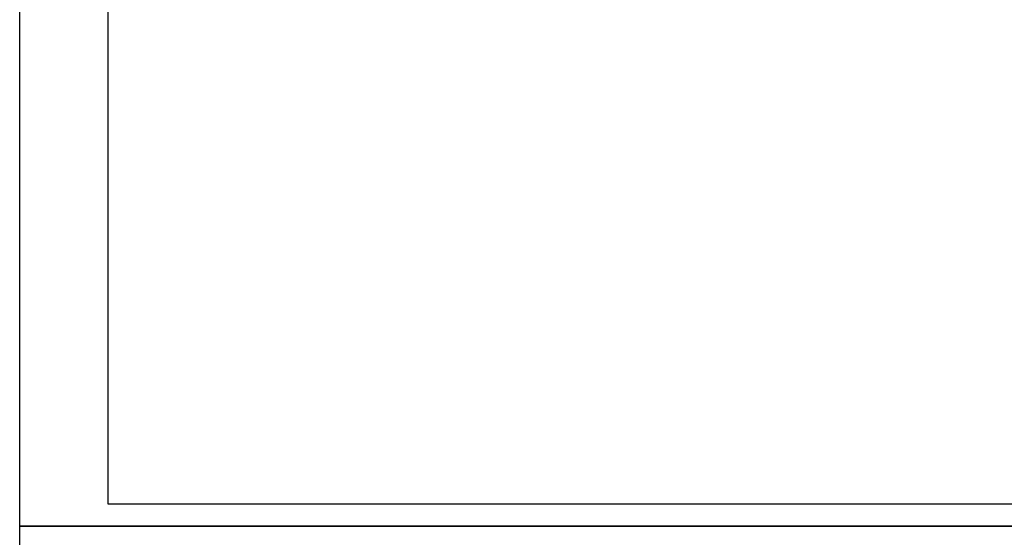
# Model space of a CAD drawing. Header units: inches. Extents: x 8001 to 766003, y -84601 to 563258.
# Tile 49 of 169: x 189106 to 211367, y 267323 to 279026. Entities that reach past the tile are written whole.
import ezdxf

# ---------------------------------------------------------------- set-up
doc = ezdxf.new("R2010")
doc.units = ezdxf.units.IN
doc.header["$MEASUREMENT"] = 0

msp = doc.modelspace()

# ---------------------------------------------------------------- linework, layer by layer
for points in [[(189105.7695652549, 336972.808490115), (289105.7695652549, 336972.808490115), (289105.7695652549, 267572.808490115), (189105.7695652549, 267572.808490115)], [(191105.7695652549, 336472.808490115), (288605.7695652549, 336472.808490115), (288605.7695652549, 268072.808490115), (191105.7695652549, 268072.808490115)], [(189105.7695652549, 267572.808490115), (289105.7695652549, 267572.808490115), (289105.7695652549, 198172.808490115), (189105.7695652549, 198172.808490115)]]:
    msp.add_lwpolyline(points, close=True)

doc.saveas('drawing.dxf')
